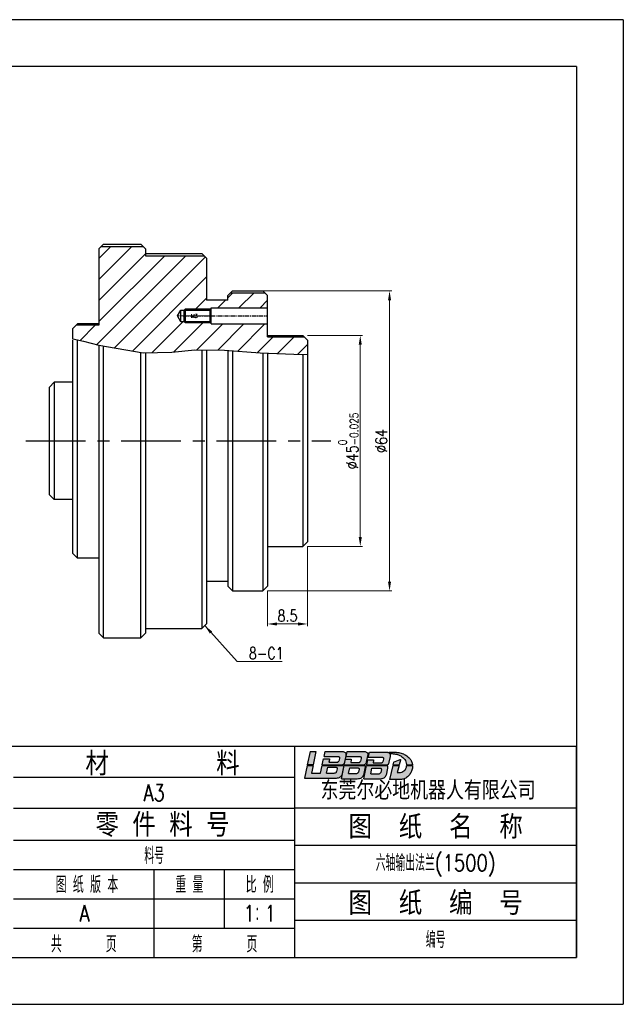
# Model space of a CAD drawing. Header units: millimetres. Extents: x 4225 to 4522, y 1391 to 1601.
# Tile 2 of 2: x 4393 to 4522, y 1391 to 1601. Entities that reach past the tile are written whole.
import ezdxf
from ezdxf.enums import TextEntityAlignment as Align

# ---------------------------------------------------------------- set-up
doc = ezdxf.new("R2010")
doc.units = ezdxf.units.MM
doc.linetypes.add('CENTER', pattern=[0.6, 0.375, -0.075, 0.075, -0.075])
doc.linetypes.add('HIDDEN', pattern=[0.2, 0.1, -0.1])
for name, color, linetype in [('02___PRT_ALL_AXES', 7, 'Continuous'), ('1轮廓实线层', 7, 'Continuous'), ('2细线层', 4, 'Continuous'), ('5剖面线层', 2, 'Continuous'), ('6文字层', 3, 'Continuous'), ('图框层', 7, 'Continuous')]:
    doc.layers.add(name, color=color, linetype=linetype)
doc.layers.add('dim', color=84, linetype='Continuous', lineweight=9)
doc.layers.add('screw', color=33, linetype='Continuous', lineweight=13)
doc.styles.add('PC_TEXTSTYLE', font='isocp.shx', dxfattribs={"width": 0.8, "bigfont": 'hzfs.shx'})
doc.styles.add('TH_GBDIM', font='romans.shx', dxfattribs={"width": 0.8, "bigfont": 'gbcbig.shx'})
doc.styles.add('TXT', font='txt.shx', dxfattribs={"bigfont": 'chineset.shx'})
doc.dimstyles.new('TH_GBDIM', dxfattribs={"dimtxt": 3.5, "dimasz": 2.5, "dimexe": 2, "dimexo": 0, "dimgap": 1.5, "dimtad": 1, "dimdec": 1, "dimdsep": 46, "dimtxsty": 'TH_GBDIM', "dimcen": 2.5, "dimclrd": 130, "dimclre": 130, "dimclrt": 3, "dimadec": 0, "dimazin": 2, "dimtfac": 0.714286, "dimtdec": 1, "dimtmove": 0, "dimatfit": 3, "dimfxl": 1, "dimtzin": 0, "dimlwd": -1, "dimlwe": -1, "dimarcsym": 0})

# ---------------------------------------------------------------- blocks, each defined once
blk = doc.blocks.new('A4-2')
at = {"layer": '5剖面线层', "true_color": 0x74d10a}
h = blk.add_hatch(color=72, dxfattribs=at)
h.dxf.hatch_style = 1
h.paths.add_polyline_path([(-55.51, 43.92), (-56.76, 43.92), (-57.36, 41.07), (-56.11, 41.07)])
edge = h.paths.add_edge_path()
edge.add_line((-57.96, 38.24), (-51.35, 38.24))
edge.add_spline(control_points=[(-51.35, 38.24), (-51.21, 38.26), (-50.93, 38.29), (-50.52, 38.36), (-50.24, 38.57), (-50.07, 38.76), (-50.02, 38.86)], knot_values=[0, 0, 0, 0, 3.612385, 7.048837, 10.255516, 12.349536, 12.349536, 12.349536, 12.349536], degree=3, periodic=0)
edge.add_line((-50.02, 38.86), (-49.64, 40.63))
edge.add_spline(control_points=[(-49.64, 40.63), (-49.64, 40.72), (-49.66, 40.81), (-49.66, 40.88), (-49.71, 40.94), (-49.73, 40.97)], knot_values=[0, 0, 0, 0, 0.476316, 1.44549, 2.246673, 2.246673, 2.246673, 2.246673], degree=3, periodic=0)
edge.add_line((-49.73, 40.97), (-54.18, 40.97))
edge.add_line((-54.18, 40.97), (-54.52, 39.3))
edge.add_line((-54.52, 39.3), (-56.49, 39.3))
edge.add_line((-56.49, 39.3), (-56.13, 40.97))
edge.add_line((-56.13, 40.97), (-57.38, 40.97))
edge.add_line((-57.38, 40.97), (-57.96, 38.24))
edge = h.paths.add_edge_path(flags=16)
edge.add_line((-52.99, 40.56), (-51.24, 40.56))
edge.add_spline(control_points=[(-51.24, 40.56), (-51.18, 40.54), (-51.08, 40.52), (-50.98, 40.39), (-50.97, 40.3), (-50.97, 40.26)], knot_values=[0, 0, 0, 0, 0.16594, 0.313706, 0.444871, 0.444871, 0.444871, 0.444871], degree=3, periodic=0)
edge.add_line((-50.97, 40.26), (-51.12, 39.64))
edge.add_spline(control_points=[(-51.12, 39.64), (-51.14, 39.57), (-51.2, 39.41), (-51.47, 39.34), (-51.65, 39.33), (-51.74, 39.32)], knot_values=[0, 0, 0, 0, 0.21656, 0.475605, 0.757612, 0.757612, 0.757612, 0.757612], degree=3, periodic=0)
edge.add_line((-51.74, 39.32), (-53.24, 39.32))
edge.add_line((-53.24, 39.32), (-52.99, 40.56))
edge = h.paths.add_edge_path()
edge.add_line((-53.9, 42.33), (-54.16, 41.07))
edge.add_line((-54.16, 41.07), (-49.89, 41.07))
edge.add_spline(control_points=[(-49.89, 41.07), (-49.86, 41.08), (-49.75, 41.1), (-49.64, 41.24), (-49.47, 41.38), (-49.45, 41.54), (-49.43, 41.62)], knot_values=[0, 0, 0, 0, 0.113541, 0.309529, 0.508983, 0.759853, 0.759853, 0.759853, 0.759853], degree=3, periodic=0)
edge.add_line((-49.43, 41.62), (-49.14, 42.98))
edge.add_spline(control_points=[(-49.14, 42.98), (-49.14, 43.07), (-49.13, 43.22), (-49.1, 43.46), (-49.2, 43.68), (-49.43, 43.82), (-49.67, 43.9), (-49.84, 43.93), (-49.92, 43.94)], knot_values=[0, 0, 0, 0, 0.270359, 0.459904, 0.691329, 0.959666, 1.234022, 1.467228, 1.467228, 1.467228, 1.467228], degree=3, periodic=0)
edge.add_line((-49.92, 43.94), (-53.56, 43.94))
edge.add_line((-53.56, 43.94), (-53.79, 42.84))
edge.add_line((-53.79, 42.84), (-50.84, 42.84))
edge.add_spline(control_points=[(-50.84, 42.84), (-50.8, 42.84), (-50.73, 42.83), (-50.63, 42.81), (-50.56, 42.77), (-50.49, 42.71), (-50.49, 42.63), (-50.49, 42.55), (-50.5, 42.49), (-50.5, 42.45)], knot_values=[0, 0, 0, 0, 0.109145, 0.202524, 0.297211, 0.376281, 0.445665, 0.519978, 0.62999, 0.62999, 0.62999, 0.62999], degree=3, periodic=0)
edge.add_line((-50.5, 42.47), (-50.66, 41.88))
edge.add_spline(control_points=[(-50.66, 41.88), (-50.68, 41.85), (-50.7, 41.79), (-50.77, 41.71), (-50.85, 41.66), (-50.92, 41.64), (-50.94, 41.63)], knot_values=[0, 0, 0, 0, 0.11249, 0.188578, 0.308405, 0.395813, 0.395813, 0.395813, 0.395813], degree=3, periodic=0)
edge.add_line((-50.94, 41.63), (-52.74, 41.63))
edge.add_line((-52.74, 41.63), (-52.62, 42.14))
edge.add_line((-52.62, 42.14), (-52.62, 42.33))
edge.add_line((-52.62, 42.33), (-53.9, 42.33))
edge = h.paths.add_edge_path()
edge.add_spline(control_points=[(-46.19, 42.84), (-46.15, 42.84), (-46.09, 42.83), (-45.99, 42.81), (-45.91, 42.77), (-45.85, 42.71), (-45.83, 42.62), (-45.85, 42.54), (-45.85, 42.48), (-45.86, 42.45)], knot_values=[0, 0, 0, 0, 0.109145, 0.202524, 0.297211, 0.376281, 0.459032, 0.54598, 0.631468, 0.631468, 0.631468, 0.631468], degree=3, periodic=0)
edge.add_line((-45.86, 42.45), (-46.02, 41.88))
edge.add_spline(control_points=[(-46.02, 41.88), (-46.03, 41.84), (-46.07, 41.74), (-46.17, 41.63), (-46.26, 41.6), (-46.3, 41.59)], knot_values=[0, 0, 0, 0, 0.133532, 0.314052, 0.429449, 0.429449, 0.429449, 0.429449], degree=3, periodic=0)
edge.add_line((-46.3, 41.59), (-48.11, 41.59))
edge.add_line((-48.11, 41.59), (-47.98, 42.14))
edge.add_line((-47.98, 42.14), (-47.98, 42.27))
edge.add_line((-47.98, 42.27), (-49.23, 42.27))
edge.add_line((-49.23, 42.27), (-49.48, 41.07))
edge.add_line((-49.48, 41.07), (-45.25, 41.07))
edge.add_spline(control_points=[(-45.25, 41.07), (-45.21, 41.08), (-45.11, 41.1), (-44.99, 41.24), (-44.83, 41.38), (-44.8, 41.54), (-44.79, 41.62)], knot_values=[0, 0, 0, 0, 0.113541, 0.309529, 0.508983, 0.759853, 0.759853, 0.759853, 0.759853], degree=3, periodic=0)
edge.add_line((-44.79, 41.62), (-44.5, 42.98))
edge.add_spline(control_points=[(-44.5, 42.98), (-44.49, 43.07), (-44.48, 43.22), (-44.46, 43.46), (-44.55, 43.68), (-44.78, 43.82), (-45.03, 43.9), (-45.2, 43.93), (-45.27, 43.94)], knot_values=[0, 0, 0, 0, 0.270359, 0.459904, 0.691329, 0.959666, 1.234022, 1.467228, 1.467228, 1.467228, 1.467228], degree=3, periodic=0)
edge.add_line((-45.27, 43.94), (-48.88, 43.94))
edge.add_line((-48.88, 43.94), (-49.11, 42.84))
edge.add_line((-49.11, 42.84), (-46.19, 42.84))
edge = h.paths.add_edge_path()
edge.add_spline(control_points=[(-45, 40.63), (-45, 40.72), (-45.02, 40.81), (-45.05, 40.86), (-45.08, 40.92), (-45.13, 40.97)], knot_values=[0.110312, 0.110312, 0.110312, 0.110312, 0.586629, 1.555802, 2.246673, 2.246673, 2.246673, 2.246673], degree=3, periodic=0)
edge.add_line((-45.13, 40.97), (-49.5, 40.97))
edge.add_line((-49.5, 40.97), (-50.09, 38.12))
edge.add_line((-50.09, 38.12), (-46.75, 38.12))
edge.add_spline(control_points=[(-46.75, 38.12), (-46.49, 38.12), (-46.23, 38.14), (-45.75, 38.29), (-45.55, 38.5), (-45.43, 38.76), (-45.37, 38.86)], knot_values=[0, 0, 0, 0, 3.612385, 7.048837, 10.255516, 12.349536, 12.349536, 12.349536, 12.349536], degree=3, periodic=0)
edge.add_line((-45.37, 38.86), (-45, 40.63))
edge = h.paths.add_edge_path(flags=16)
edge.add_spline(control_points=[(-46.45, 39.54), (-46.48, 39.46), (-46.53, 39.31), (-46.8, 39.24), (-46.98, 39.23), (-47.07, 39.22)], knot_values=[0, 0, 0, 0, 0.21656, 0.475605, 0.757612, 0.757612, 0.757612, 0.757612], degree=3, periodic=0)
edge.add_line((-47.07, 39.22), (-48.58, 39.22))
edge.add_line((-48.58, 39.22), (-48.32, 40.45))
edge.add_line((-48.32, 40.45), (-46.57, 40.45))
edge.add_spline(control_points=[(-46.57, 40.45), (-46.52, 40.44), (-46.41, 40.42), (-46.32, 40.29), (-46.31, 40.2), (-46.3, 40.16)], knot_values=[0, 0, 0, 0, 0.16594, 0.313706, 0.444871, 0.444871, 0.444871, 0.444871], degree=3, periodic=0)
edge.add_line((-46.3, 40.16), (-46.45, 39.54))
edge = h.paths.add_edge_path()
edge.add_spline(control_points=[(-40.24, 40.36), (-40.26, 40.68), (-40.29, 40.78), (-40.31, 40.84), (-40.36, 40.92), (-40.42, 40.97)], knot_values=[0.157558, 0.157558, 0.157558, 0.157558, 0.633874, 1.603048, 2.246673, 2.246673, 2.246673, 2.246673], degree=3, periodic=0)
edge.add_line((-40.42, 40.97), (-44.71, 40.97))
edge.add_line((-44.71, 40.97), (-45.31, 38.11))
edge.add_line((-45.31, 38.11), (-41.89, 38.11))
edge.add_spline(control_points=[(-41.89, 38.11), (-41.61, 38.13), (-41.38, 38.15), (-41, 38.3), (-40.74, 38.53), (-40.61, 38.76), (-40.56, 38.86)], knot_values=[0, 0, 0, 0, 3.612385, 7.048837, 10.255516, 12.349536, 12.349536, 12.349536, 12.349536], degree=3, periodic=0)
edge.add_line((-40.56, 38.86), (-40.24, 40.36))
edge = h.paths.add_edge_path(flags=16)
edge.add_spline(control_points=[(-41.84, 40.39), (-41.79, 40.38), (-41.68, 40.36), (-41.59, 40.23), (-41.58, 40.14), (-41.57, 40.09)], knot_values=[0, 0, 0, 0, 0.16594, 0.313706, 0.444871, 0.444871, 0.444871, 0.444871], degree=3, periodic=0)
edge.add_line((-41.57, 40.09), (-41.72, 39.47))
edge.add_spline(control_points=[(-41.72, 39.47), (-41.75, 39.4), (-41.8, 39.24), (-42.07, 39.17), (-42.25, 39.16), (-42.34, 39.16)], knot_values=[0, 0, 0, 0, 0.21656, 0.475605, 0.757612, 0.757612, 0.757612, 0.757612], degree=3, periodic=0)
edge.add_line((-42.34, 39.16), (-43.85, 39.16))
edge.add_line((-43.85, 39.16), (-43.59, 40.39))
edge.add_line((-43.59, 40.39), (-41.84, 40.39))
edge = h.paths.add_edge_path()
edge.add_spline(control_points=[(-39.7, 42.87), (-39.7, 43.09), (-39.71, 43.23), (-39.71, 43.35), (-39.74, 43.46), (-39.82, 43.53)], knot_values=[7.678202, 7.678202, 7.678202, 7.678202, 9.952853, 11.547588, 12.34447, 12.34447, 12.34447, 12.34447], degree=3, periodic=0)
edge.add_spline(control_points=[(-39.82, 43.53), (-39.82, 43.54), (-39.83, 43.54), (-39.84, 43.55)], knot_values=[7.617953, 7.617953, 7.617953, 7.617953, 7.678202, 7.678202, 7.678202, 7.678202], degree=3, periodic=0)
edge.add_spline(control_points=[(-39.84, 43.55), (-39.78, 43.54), (-39.73, 43.54), (-39.68, 43.53), (-39.55, 43.52), (-39.24, 43.49), (-38.65, 43.41), (-37.84, 43.2), (-37, 42.76), (-36.46, 42.09), (-36.25, 41.52), (-36.2, 41.2), (-36.18, 41.07)], knot_values=[-1.32384, -1.32384, -1.32384, -1.32384, 0, 0, 0, 3.216058, 7.844717, 15.059695, 24.312441, 31.237241, 36.149525, 39.453796, 39.453796, 39.453796, 39.453796], degree=3, periodic=0)
edge.add_line((-36.18, 41.07), (-34.96, 41.07))
edge.add_spline(control_points=[(-34.96, 41.07), (-34.96, 41.12), (-34.97, 41.24), (-35.05, 41.49), (-35.17, 41.91), (-35.55, 42.47), (-36.13, 43.02), (-36.94, 43.45), (-37.78, 43.69), (-38.37, 43.75), (-38.63, 43.77)], knot_values=[0, 0, 0, 0, 1.151049, 3.120639, 6.514086, 12.344374, 19.743132, 26.621777, 35.257202, 41.640066, 41.640066, 41.640066, 41.640066], degree=3, periodic=0)
edge.add_spline(control_points=[(-38.63, 43.77), (-39.03, 43.77), (-39.43, 43.77), (-39.83, 43.77)], knot_values=[0.439363, 0.439363, 0.439363, 0.439363, 10.5731, 10.5731, 10.5731, 10.5731], degree=3, periodic=0)
edge.add_spline(control_points=[(-39.83, 43.77), (-39.89, 43.76), (-39.98, 43.74), (-40.07, 43.72), (-40.1, 43.71)], knot_values=[0, 0, 0, 0, 1.463686, 2.290752, 2.290752, 2.290752, 2.290752], degree=3, periodic=0)
edge.add_spline(control_points=[(-40.1, 43.71), (-40.15, 43.73), (-40.28, 43.77), (-40.41, 43.79), (-40.48, 43.8)], knot_values=[0, 0, 0, 0, 1.372752, 3.334825, 3.334825, 3.334825, 3.334825], degree=3, periodic=0)
edge.add_line((-40.48, 43.8), (-44.13, 43.8))
edge.add_line((-44.13, 43.8), (-44.36, 42.69))
edge.add_line((-44.36, 42.69), (-41.44, 42.69))
edge.add_spline(control_points=[(-41.44, 42.69), (-41.4, 42.69), (-41.34, 42.68), (-41.24, 42.66), (-41.16, 42.62), (-41.1, 42.55), (-41.08, 42.47), (-41.1, 42.39), (-41.1, 42.33), (-41.11, 42.3)], knot_values=[0, 0, 0, 0, 0.109145, 0.202524, 0.297211, 0.376281, 0.459032, 0.54598, 0.631468, 0.631468, 0.631468, 0.631468], degree=3, periodic=0)
edge.add_line((-41.11, 42.3), (-41.27, 41.73))
edge.add_spline(control_points=[(-41.27, 41.73), (-41.28, 41.7), (-41.3, 41.64), (-41.37, 41.56), (-41.45, 41.51), (-41.52, 41.49), (-41.55, 41.48)], knot_values=[0, 0, 0, 0, 0.11249, 0.188578, 0.308405, 0.395813, 0.395813, 0.395813, 0.395813], degree=3, periodic=0)
edge.add_line((-41.54, 41.48), (-43.35, 41.48))
edge.add_line((-43.35, 41.48), (-43.23, 41.99))
edge.add_line((-43.23, 41.99), (-43.23, 42.17))
edge.add_line((-43.23, 42.17), (-44.46, 42.17))
edge.add_line((-44.46, 42.17), (-44.69, 41.07))
edge.add_line((-44.69, 41.07), (-40.26, 41.07))
edge.add_spline(control_points=[(-40.26, 41.07), (-40.24, 41.08), (-40.17, 41.11), (-40.11, 41.24), (-40.02, 41.4), (-39.99, 41.54), (-39.97, 41.62)], knot_values=[0, 0, 0, 0, 0.063812, 0.219898, 0.386717, 0.637587, 0.637587, 0.637587, 0.637587], degree=3, periodic=0)
edge.add_line((-39.97, 41.62), (-39.7, 42.87))
h.paths.add_polyline_path([(-37.48, 42.1), (-37.48, 42.22), (-37.6, 42.22), (-39.01, 41.64), (-39.13, 41.07), (-37.75, 41.07)], flags=17)
edge = h.paths.add_edge_path()
edge.add_spline(control_points=[(-39.83, 37.96), (-39.59, 37.95), (-38.96, 37.93), (-38.04, 37.9), (-37.13, 37.99), (-36.29, 38.2), (-35.68, 38.82), (-35.15, 39.54), (-35.03, 40.19), (-34.89, 40.62), (-34.91, 40.82), (-34.92, 40.93), (-34.93, 40.97)], knot_values=[0, 0, 0, 0, 5.994431, 15.888509, 23.126915, 29.243366, 37.241208, 44.362079, 51.473113, 53.800224, 55.481839, 56.538024, 56.538024, 56.538024, 56.538024], degree=3, periodic=0)
edge.add_line((-34.93, 40.97), (-36.17, 40.97))
edge.add_spline(control_points=[(-36.17, 40.97), (-36.17, 40.96), (-36.18, 40.89), (-36.2, 40.71), (-36.3, 40.44), (-36.45, 40.08), (-36.77, 39.76), (-37.23, 39.49), (-37.74, 39.4), (-38.07, 39.43), (-38.18, 39.43)], knot_values=[0, 0, 0, 0, 0.200319, 1.755522, 4.491279, 7.649925, 11.354755, 15.71284, 21.005618, 23.994098, 23.994098, 23.994098, 23.994098], degree=3, periodic=0)
edge.add_line((-38.18, 39.43), (-37.78, 40.97))
edge.add_line((-37.78, 40.97), (-39.16, 40.97))
edge.add_line((-39.16, 40.97), (-39.83, 37.96))
for p, q in [((-56.76, 43.92), (-57.36, 41.07)), ((-56.76, 43.92), (-55.51, 43.92)), ((-55.51, 43.92), (-56.11, 41.07)), ((-54.16, 41.07), (-53.9, 42.33)), ((-53.9, 42.33), (-53.9, 42.33)), ((-53.9, 42.33), (-52.62, 42.33)), ((-53.79, 42.84), (-53.56, 43.94)), ((-53.79, 42.84), (-50.84, 42.84)), ((-53.56, 43.94), (-49.92, 43.94)), ((-52.62, 42.14), (-52.74, 41.63)), ((-52.62, 42.33), (-52.62, 42.14)), ((-50.5, 42.45), (-50.66, 41.88)), ((-49.48, 41.07), (-49.23, 42.27)), ((-49.14, 42.98), (-49.43, 41.62)), ((-49.25, 42.33), (-49.25, 42.33)), ((-49.23, 42.27), (-47.98, 42.27)), ((-49.11, 42.84), (-48.88, 43.94)), ((-49.11, 42.84), (-46.19, 42.84)), ((-48.88, 43.94), (-45.27, 43.94)), ((-47.98, 42.14), (-48.11, 41.59)), ((-47.98, 42.27), (-47.98, 42.14)), ((-45.86, 42.45), (-46.02, 41.88)), ((-44.5, 42.98), (-44.79, 41.62)), ((-44.69, 41.07), (-44.46, 42.17)), ((-44.46, 42.17), (-43.23, 42.17)), ((-44.36, 42.69), (-44.13, 43.8)), ((-44.36, 42.69), (-41.44, 42.69)), ((-44.13, 43.8), (-40.48, 43.8)), ((-43.23, 42.17), (-43.23, 41.99)), ((-41.11, 42.3), (-41.27, 41.73)), ((-39.7, 42.87), (-39.97, 41.62)), ((-39.01, 41.64), (-37.6, 42.22)), ((-37.48, 42.1), (-37.75, 41.07)), ((-37.6, 42.22), (-37.48, 42.22)), ((-37.48, 42.22), (-37.48, 42.1)), ((-57.38, 40.97), (-57.96, 38.24)), ((-57.38, 40.97), (-56.13, 40.97)), ((-56.11, 41.07), (-57.36, 41.07)), ((-56.13, 40.97), (-56.49, 39.3)), ((-54.52, 39.3), (-54.18, 40.97)), ((-54.18, 40.97), (-49.73, 40.97)), ((-54.16, 41.07), (-49.89, 41.07)), ((-53.24, 39.32), (-52.99, 40.56)), ((-52.99, 40.56), (-51.24, 40.56)), ((-52.74, 41.63), (-50.94, 41.63)), ((-50.97, 40.26), (-51.12, 39.64)), ((-50.09, 38.12), (-49.5, 40.97)), ((-49.64, 40.63), (-50.02, 38.86)), ((-49.5, 40.97), (-45.13, 40.97)), ((-49.48, 41.07), (-45.25, 41.07)), ((-48.58, 39.22), (-48.32, 40.45)), ((-48.32, 40.45), (-46.57, 40.45)), ((-48.11, 41.59), (-46.3, 41.59)), ((-46.3, 40.16), (-46.45, 39.54)), ((-45, 40.63), (-45.37, 38.86)), ((-45.31, 38.11), (-44.71, 40.97)), ((-44.71, 40.97), (-40.42, 40.97)), ((-44.69, 41.07), (-40.26, 41.07)), ((-43.85, 39.16), (-43.59, 40.39)), ((-43.59, 40.39), (-41.84, 40.39)), ((-43.23, 41.99), (-43.35, 41.48)), ((-43.35, 41.48), (-41.55, 41.48)), ((-41.57, 40.09), (-41.72, 39.47)), ((-40.24, 40.36), (-40.56, 38.86)), ((-39.16, 40.97), (-39.83, 37.96)), ((-39.16, 40.97), (-37.78, 40.97)), ((-39.01, 41.64), (-39.13, 41.07)), ((-39.13, 41.07), (-37.75, 41.07)), ((-37.78, 40.97), (-38.18, 39.43)), ((-36.18, 41.07), (-34.96, 41.07)), ((-36.17, 40.97), (-34.93, 40.97)), ((-57.96, 38.24), (-51.35, 38.24)), ((-56.49, 39.3), (-54.52, 39.3)), ((-53.24, 39.32), (-51.74, 39.32)), ((-50.09, 38.12), (-46.75, 38.12)), ((-48.58, 39.22), (-47.07, 39.22)), ((-45.31, 38.11), (-41.89, 38.11)), ((-43.85, 39.16), (-42.34, 39.16))]:
    blk.add_line(p, q)
for points in [[(-50.84, 42.84), (-50.73, 42.83), (-50.64, 42.81), (-50.55, 42.76), (-50.5, 42.7), (-50.49, 42.63), (-50.49, 42.56), (-50.5, 42.45)], [(-49.92, 43.94), (-49.69, 43.9), (-49.43, 43.81), (-49.21, 43.65), (-49.12, 43.44), (-49.12, 43.25), (-49.14, 42.98)], [(-46.19, 42.84), (-46.08, 42.83), (-45.99, 42.81), (-45.91, 42.76), (-45.86, 42.7), (-45.84, 42.62), (-45.85, 42.54), (-45.86, 42.45)], [(-45.27, 43.94), (-45.04, 43.9), (-44.78, 43.81), (-44.56, 43.65), (-44.47, 43.44), (-44.48, 43.25), (-44.5, 42.98)], [(-41.44, 42.69), (-41.33, 42.68), (-41.24, 42.66), (-41.16, 42.61), (-41.11, 42.55), (-41.09, 42.47), (-41.1, 42.38), (-41.11, 42.3)], [(-51.24, 40.56), (-51.08, 40.5), (-50.99, 40.38), (-50.97, 40.26)], [(-50.94, 41.63), (-50.86, 41.66), (-50.76, 41.73), (-50.71, 41.78), (-50.66, 41.88)], [(-49.43, 41.62), (-49.5, 41.38), (-49.64, 41.23), (-49.78, 41.1), (-49.89, 41.07)], [(-46.57, 40.45), (-46.42, 40.4), (-46.33, 40.28), (-46.3, 40.16)], [(-46.3, 41.59), (-46.19, 41.63), (-46.07, 41.76), (-46.02, 41.88)], [(-44.79, 41.62), (-44.86, 41.38), (-44.99, 41.23), (-45.14, 41.1), (-45.25, 41.07)], [(-41.84, 40.39), (-41.69, 40.34), (-41.6, 40.22), (-41.57, 40.09)], [(-41.55, 41.48), (-41.47, 41.51), (-41.36, 41.58), (-41.31, 41.63), (-41.27, 41.73)], [(-39.97, 41.62), (-40.04, 41.38), (-40.12, 41.23), (-40.2, 41.1), (-40.26, 41.07)], [(-51.74, 39.32), (-51.46, 39.35), (-51.22, 39.45), (-51.12, 39.64)], [(-47.07, 39.22), (-46.79, 39.25), (-46.55, 39.34), (-46.45, 39.54)], [(-42.34, 39.16), (-42.06, 39.18), (-41.82, 39.28), (-41.72, 39.47)]]:
    blk.add_spline(points, degree=3)
for points, knots in [([(-40.48, 43.8), (-40.41, 43.79), (-40.28, 43.77), (-40.15, 43.73), (-40.1, 43.71)], [0, 0, 0, 0, 1.962073, 3.334825, 3.334825, 3.334825, 3.334825]), ([(-40.1, 43.71), (-40.07, 43.72), (-39.98, 43.74), (-39.89, 43.76), (-39.83, 43.77)], [0, 0, 0, 0, 0.827065, 2.290752, 2.290752, 2.290752, 2.290752]), ([(-39.84, 43.55), (-39.83, 43.54), (-39.82, 43.54), (-39.82, 43.53), (-39.74, 43.46), (-39.71, 43.35), (-39.71, 43.23), (-39.7, 43.09), (-39.7, 42.87)], [7.617953, 7.617953, 7.617953, 7.617953, 7.678202, 7.678202, 7.678202, 8.475084, 10.069819, 12.34447, 12.34447, 12.34447, 12.34447]), ([(-39.84, 43.55), (-39.78, 43.54), (-39.73, 43.54), (-39.68, 43.53), (-39.55, 43.52), (-39.24, 43.49), (-38.65, 43.41), (-37.84, 43.2), (-37, 42.76), (-36.46, 42.09), (-36.25, 41.52), (-36.2, 41.2), (-36.18, 41.07)], [-1.32384, -1.32384, -1.32384, -1.32384, 0, 0, 0, 3.216058, 7.844717, 15.059695, 24.312441, 31.237241, 36.149525, 39.453796, 39.453796, 39.453796, 39.453796]), ([(-38.63, 43.77), (-38.37, 43.75), (-37.78, 43.69), (-36.94, 43.45), (-36.13, 43.02), (-35.55, 42.47), (-35.17, 41.91), (-35.05, 41.49), (-34.97, 41.24), (-34.96, 41.12), (-34.96, 41.07)], [0, 0, 0, 0, 6.382864, 15.018289, 21.896934, 29.295692, 35.12598, 38.519427, 40.489017, 41.640066, 41.640066, 41.640066, 41.640066]), ([(-49.73, 40.97), (-49.71, 40.94), (-49.66, 40.88), (-49.66, 40.81), (-49.64, 40.72), (-49.64, 40.63)], [0, 0, 0, 0, 0.801183, 1.770357, 2.246673, 2.246673, 2.246673, 2.246673]), ([(-45.13, 40.97), (-45.08, 40.92), (-45.05, 40.86), (-45.02, 40.81), (-45, 40.72), (-45, 40.63)], [0.110312, 0.110312, 0.110312, 0.110312, 0.801183, 1.770357, 2.246673, 2.246673, 2.246673, 2.246673]), ([(-40.42, 40.97), (-40.36, 40.92), (-40.31, 40.84), (-40.29, 40.78), (-40.26, 40.68), (-40.24, 40.36)], [0.157558, 0.157558, 0.157558, 0.157558, 0.801183, 1.770357, 2.246673, 2.246673, 2.246673, 2.246673]), ([(-34.93, 40.97), (-34.92, 40.93), (-34.91, 40.82), (-34.89, 40.62), (-35.03, 40.19), (-35.15, 39.54), (-35.68, 38.82), (-36.29, 38.2), (-37.13, 37.99), (-38.04, 37.9), (-38.96, 37.93), (-39.59, 37.95), (-39.83, 37.96)], [0, 0, 0, 0, 1.056185, 2.7378, 5.064911, 12.175945, 19.296816, 27.294658, 33.411109, 40.649515, 50.543593, 56.538024, 56.538024, 56.538024, 56.538024]), ([(-38.18, 39.43), (-38.07, 39.43), (-37.74, 39.4), (-37.23, 39.49), (-36.77, 39.76), (-36.45, 40.08), (-36.3, 40.44), (-36.2, 40.71), (-36.18, 40.89), (-36.17, 40.96), (-36.17, 40.97)], [0, 0, 0, 0, 2.988479, 8.281258, 12.639343, 16.344172, 19.502819, 22.238575, 23.793778, 23.994098, 23.994098, 23.994098, 23.994098]), ([(-51.35, 38.24), (-51.21, 38.26), (-50.93, 38.29), (-50.52, 38.36), (-50.24, 38.57), (-50.07, 38.76), (-50.02, 38.86)], [0, 0, 0, 0, 3.612385, 7.048837, 10.255516, 12.349536, 12.349536, 12.349536, 12.349536]), ([(-46.75, 38.12), (-46.49, 38.12), (-46.23, 38.14), (-45.75, 38.29), (-45.55, 38.5), (-45.43, 38.76), (-45.37, 38.86)], [0, 0, 0, 0, 3.612385, 7.048837, 10.255516, 12.349536, 12.349536, 12.349536, 12.349536]), ([(-41.89, 38.11), (-41.61, 38.13), (-41.38, 38.15), (-41, 38.3), (-40.74, 38.53), (-40.61, 38.76), (-40.56, 38.86)], [0, 0, 0, 0, 3.612385, 7.048837, 10.255516, 12.349536, 12.349536, 12.349536, 12.349536])]:
    blk.add_open_spline(points, degree=3, knots=knots)
for points in [[(-39.83, 43.77), (-39.43, 43.77), (-39.03, 43.77), (-38.63, 43.77)], [(-49.65, 40.6), (-49.65, 40.6), (-49.65, 40.6), (-49.65, 40.6)], [(-45, 40.6), (-45, 40.6), (-45, 40.6), (-45, 40.6)]]:
    blk.add_open_spline(points, degree=3)
at = {"layer": '1轮廓实线层'}
for p, q in [((0, 45), (-180, 45)), ((-60, 38.4), (-120, 38.4)), ((-60, 31.8), (-120, 31.8)), ((-60, 31.92), (0, 31.92)), ((-120, 25), (-60, 25)), ((-60, 23.92), (0, 23.92)), ((-120, 18.75), (-60, 18.75)), ((-90, 0), (-90, 18.75)), ((-75, 6.26), (-75, 18.75)), ((-60, 15.92), (0, 15.92)), ((-120, 12.5), (-60, 12.5)), ((-60, 7.92), (0, 7.92)), ((-120, 6.26), (-60, 6.26)), ((-180, 0), (0, 0))]:
    blk.add_line(p, q, dxfattribs=at)
at = {"layer": '1轮廓实线层', "color": 7}
blk.add_line((-60, 0), (-60, 45), dxfattribs=at)
at = {"layer": '2细线层'}
for p, q in [((10, 200), (-287, 200)), ((10, 200), (10, -10)), ((-287, -10), (10, -10))]:
    blk.add_line(p, q, dxfattribs=at)
at = {"layer": '图框层'}
for p, q in [((0, 190), (-277, 190)), ((0, 190), (0, 0)), ((0, 0), (0, 45)), ((-277, 0), (0, 0))]:
    blk.add_line(p, q, dxfattribs=at)
at = {"layer": '6文字层', "style": 'PC_TEXTSTYLE'}
for s, p in [(' 材        料', (-89.65, 41.58)), (' 零 件 料 号', (-89.65, 28.49)), ('图  纸  名  称', (-30, 28.07)), ('图  纸  编  号', (-30, 11.84))]:
    blk.add_text(s, height=5, dxfattribs=at).set_placement(p, align=Align.MIDDLE)
at = {"layer": '6文字层', "style": 'PC_TEXTSTYLE', "width": 0.667}
for s, p in [(' 图 纸 版 本', (-105, 15.7)), (' 重 量 ', (-82.5, 15.7)), (' 比 例 ', (-67.5, 15.7)), ('共       页', (-105, 3)), ('第       页', (-75, 3))]:
    blk.add_text(s, height=3.5, dxfattribs=at).set_placement(p, align=Align.MIDDLE)
at = {"layer": '6文字层', "insert": (-54.54, 37.52), "char_height": 3.5, "attachment_point": 1, "style": 'PC_TEXTSTYLE'}
blk.add_mtext_dynamic_manual_height_columns('{\\fSimHei|b0|i0|c134|p49;东莞尔必地机器人有限公司}', width=147.7089, gutter_width=25, heights=[0], dxfattribs=at)
at = {"layer": '6文字层', "style": 'TH_GBDIM', "width": 0.8, "flags": 8}
for tag, height, p in [('材料', 3.5, (-90, 35.1)), ('设计', 3.5, (-160.16, 21.88)), ('AAA-A-AA', 2, (-128.37, 21.88)), ('料号', 3.5, (-90, 21.88)), ('名称', 3.5, (-30, 19.92)), ('A', 3.5, (-104.83, 9.38)), ('1：1', 3.5, (-67.5, 9.38)), ('编号', 3.5, (-30, 3.96))]:
    blk.add_attdef(tag, text='', height=height, dxfattribs=at).set_placement(p, align=Align.MIDDLE)
blk = doc.blocks.new('*D8')
at = {"layer": 'Defpoints', "color": 0, "transparency": 16777216}
for p in [(4454.8, 1533.5), (4454.8, 1488.5), (4466.05, 1488.5)]:
    blk.add_point(p, dxfattribs=at)
at = {"layer": 'dim', "color": 130, "transparency": 16777216}
for p, q in [((4454.8, 1533.5), (4466.55, 1533.5)), ((4466.05, 1531.5), (4466.05, 1490.5)), ((4454.8, 1488.5), (4466.55, 1488.5))]:
    blk.add_line(p, q, dxfattribs=at)
for points in [[(4465.72, 1531.5), (4466.38, 1531.5), (4466.05, 1533.5)], [(4465.72, 1490.5), (4466.38, 1490.5), (4466.05, 1488.5)]]:
    blk.add_solid(points, dxfattribs=at)
at = {"layer": 'dim', "color": 3, "transparency": 16777216, "insert": (4463.51, 1511), "char_height": 2.5, "attachment_point": 5, "rotation": 90, "style": 'TH_GBDIM'}
blk.add_mtext('%%C45{\\H0.7x;\\S0^ -0.025;}', dxfattribs=at)
blk = doc.blocks.new('*D9')
at = {"layer": 'Defpoints', "color": 0, "transparency": 16777216}
for p in [(4444.99, 1543), (4446.3, 1479), (4472.29, 1479)]:
    blk.add_point(p, dxfattribs=at)
at = {"layer": 'dim', "color": 130, "transparency": 16777216}
for p, q in [((4444.99, 1543), (4472.79, 1543)), ((4472.29, 1541), (4472.29, 1481)), ((4446.3, 1479), (4472.79, 1479))]:
    blk.add_line(p, q, dxfattribs=at)
for points in [[(4471.96, 1541), (4472.62, 1541), (4472.29, 1543)], [(4471.96, 1481), (4472.62, 1481), (4472.29, 1479)]]:
    blk.add_solid(points, dxfattribs=at)
at = {"layer": 'dim', "color": 3, "transparency": 16777216, "insert": (4470.54, 1511), "char_height": 2.5, "attachment_point": 5, "rotation": 90, "style": 'TH_GBDIM'}
blk.add_mtext('%%c64', dxfattribs=at)
blk = doc.blocks.new('*D10')
at = {"layer": 'Defpoints', "color": 0, "transparency": 16777216}
for p in [(4454.8, 1488.5), (4446.3, 1479), (4446.3, 1471.96)]:
    blk.add_point(p, dxfattribs=at)
at = {"layer": 'dim', "color": 130, "transparency": 16777216}
for p, q in [((4454.8, 1488.5), (4454.8, 1471.46)), ((4446.3, 1479), (4446.3, 1471.46)), ((4452.8, 1471.96), (4448.3, 1471.96))]:
    blk.add_line(p, q, dxfattribs=at)
for points in [[(4448.3, 1472.29), (4448.3, 1471.63), (4446.3, 1471.96)], [(4452.8, 1472.29), (4452.8, 1471.63), (4454.8, 1471.96)]]:
    blk.add_solid(points, dxfattribs=at)
at = {"layer": 'dim', "color": 3, "transparency": 16777216, "insert": (4450.55, 1473.71), "char_height": 2.5, "attachment_point": 5, "style": 'TH_GBDIM'}
blk.add_mtext('8.5', dxfattribs=at)

msp = doc.modelspace()

# ---------------------------------------------------------------- linework, layer by layer
at = {"color": 7, "linetype": 'Continuous'}
for p, q in [((4410.3, 1552), (4411.3, 1553)), ((4410.3, 1552), (4410.3, 1535.69)), ((4410.79, 1552.48), (4419.82, 1552.48)), ((4411.3, 1553), (4419.3, 1553)), ((4420.3, 1552), (4419.3, 1553)), ((4420.3, 1552), (4420.3, 1550.5)), ((4420.3, 1551), (4432.3, 1551)), ((4420.3, 1550.5), (4432.8, 1550.5)), ((4433.3, 1550), (4432.3, 1551)), ((4433.3, 1550), (4433.3, 1541)), ((4438.41, 1542.6), (4445.7, 1542.6)), ((4438.8, 1543), (4445.3, 1543)), ((4446.3, 1542), (4445.3, 1543)), ((4446.3, 1533.22), (4446.3, 1542)), ((4437.8, 1541), (4433.3, 1541)), ((4434.3, 1535.94), (4434.3, 1539.39)), ((4434.3, 1539.39), (4446.3, 1539.39)), ((4427.08, 1537.66), (4427.8, 1538.91)), ((4427.8, 1536.41), (4427.08, 1537.66)), ((4427.8, 1538.91), (4434.05, 1538.91)), ((4427.8, 1536.41), (4427.8, 1538.91)), ((4428.55, 1538.91), (4428.8, 1539.16)), ((4428.55, 1536.41), (4428.55, 1538.91)), ((4428.8, 1539.16), (4434.3, 1539.16)), ((4428.8, 1536.16), (4428.8, 1539.16)), ((4434.05, 1538.91), (4434.3, 1539.16)), ((4434.05, 1536.41), (4434.05, 1538.91)), ((4410.3, 1535.69), (4405.5, 1535.69)), ((4410.3, 1536), (4405.8, 1536)), ((4434.05, 1536.41), (4427.8, 1536.41)), ((4428.8, 1536.16), (4428.55, 1536.41)), ((4434.3, 1536.16), (4428.8, 1536.16)), ((4434.3, 1536.16), (4434.05, 1536.41)), ((4434.3, 1535.94), (4446.3, 1535.94)), ((4404.8, 1532.8), (4404.8, 1535)), ((4446.3, 1533.5), (4453.8, 1533.5)), ((4446.3, 1533.22), (4454.08, 1533.22)), ((4454.8, 1532.5), (4453.8, 1533.5)), ((4404.8, 1532.8), (4407.06, 1532.28)), ((4407.06, 1532.28), (4410.3, 1531.44)), ((4410.31, 1531.44), (4419.79, 1529.79)), ((4411.3, 1469), (4411.3, 1531.26)), ((4454.8, 1532.5), (4454.8, 1529.48)), ((4419.79, 1529.79), (4425.89, 1529.9)), ((4425.89, 1529.9), (4430.81, 1530.45)), ((4430.81, 1530.45), (4437.09, 1530.36)), ((4432.3, 1530.42), (4432.3, 1471)), ((4437.09, 1530.36), (4444.68, 1529.8)), ((4437.8, 1530.3), (4437.8, 1480)), ((4438.8, 1530.23), (4438.8, 1479)), ((4444.68, 1529.8), (4453.66, 1529.43)), ((4445.3, 1529.78), (4445.3, 1479)), ((4453.66, 1529.43), (4454.8, 1529.48)), ((4453.8, 1529.44), (4453.8, 1488.5)), ((4454.8, 1489.5), (4453.8, 1488.5)), ((4437.8, 1481), (4433.3, 1481)), ((4446.3, 1480), (4445.3, 1479)), ((4433.3, 1472), (4432.3, 1471)), ((4410.3, 1470), (4411.3, 1469)), ((4420.3, 1470), (4419.3, 1469))]:
    msp.add_line(p, q, dxfattribs=at)
at = {"linetype": 'Continuous'}
for p, q in [((4410.3, 1549.91), (4412.87, 1552.48)), ((4410.3, 1545.42), (4417.36, 1552.48)), ((4409.9, 1531.54), (4428.86, 1550.5)), ((4410.3, 1540.93), (4420.3, 1550.93)), ((4410.3, 1536.44), (4424.37, 1550.5)), ((4413.69, 1530.85), (4433.07, 1550.23)), ((4417.52, 1530.18), (4433.3, 1545.97)), ((4430.97, 1539.15), (4433.3, 1541.48)), ((4437.8, 1541.49), (4438.92, 1542.6)), ((4440.2, 1539.39), (4443.41, 1542.6)), ((4435.71, 1539.39), (4437.31, 1541)), ((4444.69, 1539.39), (4446.3, 1541.01)), ((4406.32, 1532.45), (4409.55, 1535.69)), ((4421.65, 1529.82), (4428.3, 1536.48)), ((4426.25, 1529.94), (4432.5, 1536.18)), ((4431.25, 1530.44), (4436.74, 1535.94)), ((4435.67, 1530.38), (4441.23, 1535.94)), ((4439.93, 1530.15), (4445.72, 1535.94)), ((4444.12, 1529.84), (4447.5, 1533.22)), ((4448.41, 1529.65), (4451.99, 1533.22)), ((4452.73, 1529.47), (4454.8, 1531.55))]:
    msp.add_line(p, q, dxfattribs=at)
for p, q in [((4437.8, 1542), (4438.8, 1543)), ((4437.8, 1541), (4437.8, 1542)), ((4405.8, 1486), (4405.8, 1532.57)), ((4419.3, 1469), (4419.3, 1529.87)), ((4400.8, 1523.5), (4400.8, 1498.5)), ((4437.8, 1480), (4438.8, 1479))]:
    msp.add_line(p, q)
at = {"color": 1, "linetype": 'CENTER', "ltscale": 2.4384}
msp.add_line((4428.3, 1537.66), (4446.3, 1537.66), dxfattribs=at)
at = {"color": 1, "linetype": 'CENTER', "ltscale": 33.866667}
msp.add_line((4394.8, 1511), (4459.8, 1511), dxfattribs=at)
at = {"layer": '02___PRT_ALL_AXES', "color": 7, "linetype": 'Continuous'}
for p, q in [((4404.8, 1535), (4405.8, 1536)), ((4404.8, 1532.68), (4404.8, 1532.8)), ((4404.8, 1487), (4404.8, 1532.5)), ((4410.3, 1531.44), (4410.3, 1470)), ((4420.3, 1529.8), (4420.3, 1470)), ((4433.3, 1530.41), (4433.3, 1472)), ((4446.3, 1529.74), (4446.3, 1480)), ((4454.8, 1529.48), (4454.8, 1489.5)), ((4399.8, 1522.5), (4400.8, 1523.5)), ((4404.8, 1523.5), (4400.8, 1523.5)), ((4399.8, 1499.5), (4399.8, 1522.5)), ((4399.8, 1499.5), (4400.8, 1498.5)), ((4404.8, 1498.5), (4400.8, 1498.5)), ((4404.8, 1487), (4405.8, 1486)), ((4446.3, 1488.5), (4453.8, 1488.5)), ((4410.3, 1486), (4405.8, 1486)), ((4438.8, 1479), (4445.3, 1479)), ((4420.3, 1471), (4432.3, 1471)), ((4411.3, 1469), (4419.3, 1469))]:
    msp.add_line(p, q, dxfattribs=at)
at = {"layer": 'screw', "color": 1, "linetype": 'CENTER', "ltscale": 1.905}
msp.add_line((4434.3, 1537.66), (4427.08, 1537.66), dxfattribs=at)

# ---------------------------------------------------------------- block references
at = {"layer": '6文字层'}
ref = msp.add_blockref('A4-2', (4512.12, 1400.84), dxfattribs=at)
ref.add_attrib('编号', '编号', dxfattribs={"height": 3.5, "style": 'TH_GBDIM', "width": 0.8}).set_placement((4482.12, 1404.8), align=Align.MIDDLE)
ref.add_attrib('名称', '六轴输出法兰(1500)', dxfattribs={"height": 3.5, "style": 'TH_GBDIM', "width": 0.8}).set_placement((4482.12, 1420.76), align=Align.MIDDLE)
ref.add_attrib('1：1', '1：1', dxfattribs={"height": 3.5, "style": 'TH_GBDIM', "width": 0.8}).set_placement((4444.62, 1410.22), align=Align.MIDDLE)
ref.add_attrib('A', 'A', dxfattribs={"height": 3.5, "style": 'TH_GBDIM', "width": 0.8}).set_placement((4407.28, 1410.22), align=Align.MIDDLE)
ref.add_attrib('料号', '料号', dxfattribs={"height": 3.5, "style": 'TH_GBDIM', "width": 0.8}).set_placement((4422.12, 1422.72), align=Align.MIDDLE)
ref.add_attrib('材料', 'A3', dxfattribs={"height": 3.5, "style": 'TH_GBDIM', "width": 0.8}).set_placement((4422.12, 1435.94), align=Align.MIDDLE)

# ---------------------------------------------------------------- texts
at = {"layer": 'dim', "color": 3, "insert": (4442.29, 1464.48), "char_height": 2.5, "attachment_point": 7, "style": 'TH_GBDIM'}
msp.add_mtext('8-C1', dxfattribs=at)
at = {"layer": 'screw', "color": 6, "linetype": 'HIDDEN', "ltscale": 3.048, "style": 'TXT'}
msp.add_text('M3', height=0.75, dxfattribs=at).set_placement((4430.69, 1537.66), align=Align.MIDDLE)

# ---------------------------------------------------------------- dimensions: what is measured, and where the dimension line sits
at = {"layer": 'dim'}
for base, p1, p2, text, picture, middle in [((4472.29, 1479), (4444.99, 1543), (4446.3, 1479), '%%c<>', '*D9', (4470.54, 1511)), ((4466.05, 1488.5), (4454.8, 1533.5), (4454.8, 1488.5), '%%C<>{\\H0.7x;\\S0^ -0.025;}', '*D8', (4463.51, 1511))]:
    dim = msp.add_linear_dim(base=base, p1=p1, p2=p2, angle=90, text=text, dimstyle='TH_GBDIM', override={"dimtxt": 2.5, "dimasz": 2, "dimexe": 0.49975, "dimgap": 0.49975}, dxfattribs=at)
    dim.commit()
    dim.dimension.update_dxf_attribs({"geometry": picture, "text_midpoint": middle})
dim = msp.add_linear_dim(base=(4446.3, 1471.96), p1=(4454.8, 1488.5), p2=(4446.3, 1479), dimstyle='TH_GBDIM', override={"dimtxt": 2.5, "dimasz": 2, "dimexe": 0.49975, "dimgap": 0.49975}, dxfattribs=at)
dim.commit()
dim.dimension.update_dxf_attribs({"geometry": '*D10', "text_midpoint": (4450.55, 1473.71)})

# ---------------------------------------------------------------- leaders
at = {"layer": 'dim', "annotation_type": 0, "has_hookline": 1, "hookline_direction": 0, "text_width": 7.14}
msp.add_leader([(4432.91, 1471.6), (4439.79, 1463.98), (4441.79, 1463.98)], dimstyle='TH_GBDIM', override={"dimtxt": 2.5, "dimasz": 2, "dimexe": 0.49975, "dimgap": 0.49975}, dxfattribs=at)

doc.saveas('drawing.dxf')
